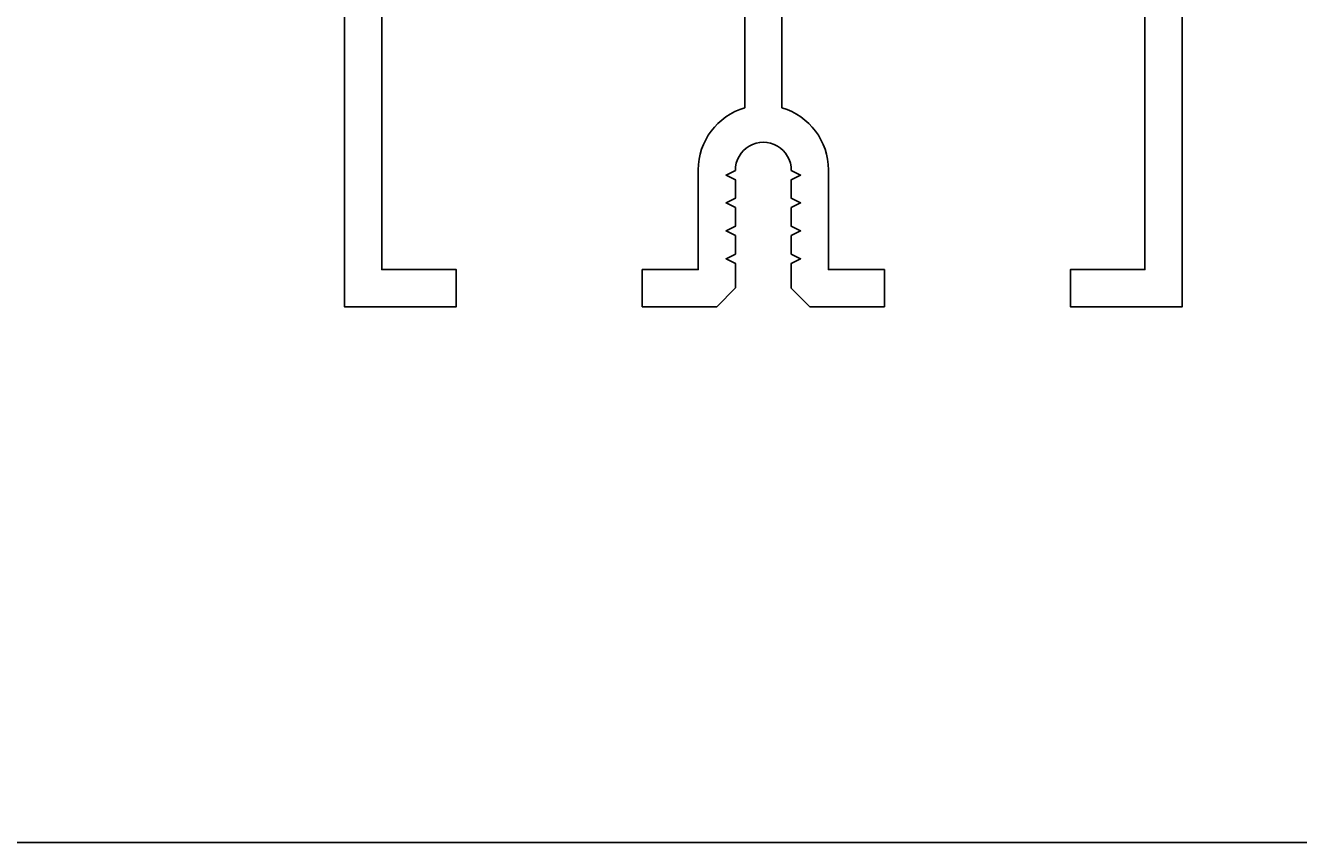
# Model space of a CAD drawing. Extents: x 0 to 532, y -51 to 380.
# Tile 8 of 52: x 125 to 193, y 0 to 44. Entities that reach past the tile are written whole.
import ezdxf

# ---------------------------------------------------------------- set-up
doc = ezdxf.new("R2010")
doc.units = 0
doc.header["$MEASUREMENT"] = 0
doc.layers.get('0').update_dxf_attribs({"linetype": 'CONTINUOUS'})
doc.layers.add('U035', color=3, linetype='CONTINUOUS')
doc.styles.add('ROMANS', font='TXT', dxfattribs={"width": 0.8})

msp = doc.modelspace()

# ---------------------------------------------------------------- linework, layer by layer
msp.add_lwpolyline([(0, 0), (250, 0), (250, 380), (0, 380)], close=True)
at = {"layer": 'U035'}
for points in [[(185.1367, 51.05476), (185.1367, 30.79004), (181.1367, 30.79004), (181.1367, 28.79004), (187.1367, 28.79004), (187.1367, 46.79004)], [(142.1367, 47.79004), (142.1367, 28.79004), (148.1367, 28.79004), (148.1367, 30.79004), (144.1367, 30.79004), (144.1367, 46.02059)]]:
    msp.add_lwpolyline(points, dxfattribs=at)
msp.add_lwpolyline([(163.63678, 48.4149), (163.63678, 39.48134, 0.33020035), (161.1367, 36.14592), (161.1367, 30.79004), (158.1367, 30.79004), (158.1367, 28.79004), (162.1367, 28.79004), (162.13685, 28.79005), (163.1367, 29.8075), (163.1367, 31.11489), (162.6367, 31.36489), (163.1367, 31.61489), (163.1367, 32.61489), (162.6367, 32.86489), (163.1367, 33.11489), (163.1367, 34.11489), (162.6367, 34.36489), (163.1367, 34.61489), (163.1367, 35.61489), (162.6367, 35.86489), (163.1367, 36.11489, -1.00821917), (166.1367, 36.11489), (166.6367, 35.86489), (166.1367, 35.61489), (166.1367, 34.61489), (166.6367, 34.36489), (166.1367, 34.11489), (166.1367, 33.11489), (166.6367, 32.86489), (166.1367, 32.61489), (166.1367, 31.61489), (166.6367, 31.36489), (166.1367, 31.11489), (166.1367, 29.79004), (167.1367, 28.79004), (171.1367, 28.79004), (171.1367, 30.79004), (168.1367, 30.79004), (168.1367, 36.14592, 0.33018776), (165.63678, 39.4813), (165.63678, 48.66047)], format="xyb", dxfattribs=at)

# ---------------------------------------------------------------- texts
at = {"color": 6, "style": 'ROMANS', "width": 0.8}
msp.add_text('©SNL', height=0.001, dxfattribs=at).set_placement((185.13332, 30.79029))

doc.saveas('drawing.dxf')
